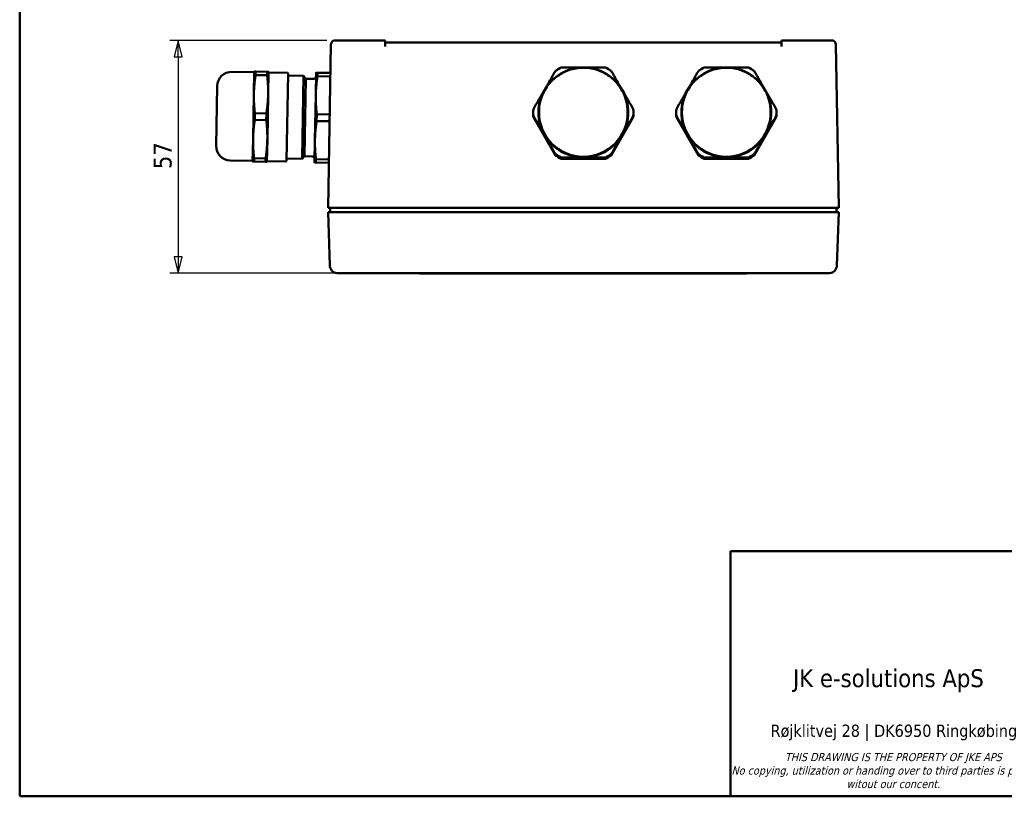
# Model space of a CAD drawing. Header units: millimetres. Extents: x 20 to 574, y 18 to 400.
# Tile 1 of 16: x 20 to 261, y 20 to 210. Entities that reach past the tile are written whole.
import ezdxf
from ezdxf.enums import TextEntityAlignment as Align

# ---------------------------------------------------------------- set-up
doc = ezdxf.new("R2010")
doc.units = ezdxf.units.MM
doc.header["$LTSCALE"] = 2
for name, color, linetype, lineweight in [('Border (ISO)', 7, 'Continuous', 50), ('Dimension (ISO)', 7, 'Continuous', 25), ('Title (ISO)', 7, 'Continuous', 50), ('Visible (ISO)', 7, 'Continuous', 50)]:
    doc.layers.add(name, color=color, linetype=linetype, lineweight=lineweight)
doc.styles.add('Note Text (ISO)', font='tahoma.ttf')
doc.styles.get("Standard").update_dxf_attribs({"font": 'tahoma.ttf'})
doc.dimstyles.new('Default (ISO)', dxfattribs={"dimscale": 2, "dimtxt": 2.2, "dimasz": 2, "dimexe": 1, "dimexo": 1, "dimgap": 0.762, "dimtad": 1, "dimdec": 1, "dimrnd": 1e-08, "dimtxsty": 'Note Text (ISO)', "dimblk": 'Filled-1', "dimcen": 0.09, "dimdle": 10, "dimclrd": 256, "dimclre": 256, "dimclrt": 256, "dimadec": 0, "dimazin": 0, "dimtfac": 0.863636, "dimtdec": 0, "dimtmove": 0, "dimatfit": 3, "dimfxl": 1, "dimtolj": 1, "dimlwd": -1, "dimlwe": -1, "dimarcsym": 0})

# ---------------------------------------------------------------- blocks, each defined once
blk = doc.blocks.new('Borders Border')
at = {"layer": 'Border (ISO)'}
for p, q in [((10, 10), (10, 200)), ((287, 10), (10, 10))]:
    blk.add_line(p, q, dxfattribs=at)
blk = doc.blocks.new('Title Blocks JKE')
at = {"layer": 'Title (ISO)'}
for p, q in [((100.89, 162.13), (290.89, 162.13)), ((100.89, 132.13), (100.89, 162.13)), ((290.89, 132.13), (100.89, 132.13))]:
    blk.add_line(p, q, dxfattribs=at)
at = {"layer": 'Title (ISO)', "insert": (108.54, 147.68), "char_height": 2.2, "attachment_point": 1, "style": 'Note Text (ISO)'}
blk.add_mtext('\\fTahoma|b0|i0;JK e-solutions ApS', dxfattribs=at)
at = {"layer": 'Title (ISO)', "attachment_point": 2, "style": 'Note Text (ISO)'}
for s, insert, char_height, width, line_spacing_factor in [('\\fTahoma|b0|i0;\\H1.5000;Røjklitvej 28 | DK6950 Ringkøbing\\fTahoma|b0|i0;\\H2.0000;\\P', (120.88, 140.9), 1.5, 39.9232, 4), ('\\fTahoma|b0|i1;\\H1.0000;THIS DRAWING IS THE PROPERTY OF JKE APS\\P\\fTahoma|b0|i1;\\H1.0000;No copying, utilization or handing over to third parties is permitted witout our concent.', (120.81, 137.43), 1, 39.5987, 0.987884)]:
    blk.add_mtext(s, dxfattribs=dict(at, insert=insert, char_height=char_height, width=width, line_spacing_factor=line_spacing_factor))
at = {"layer": 'Title (ISO)', "lineweight": 30, "flags": 104}
for tag, p in [('DESCRIPTION', (210.56, 158.38)), ('TITLE', (210.56, 154.63)), ('SUBJECT', (210.56, 150.88))]:
    blk.add_attdef(tag, text='', height=2.5, dxfattribs=at).set_placement(p, align=Align.MIDDLE_LEFT)
for tag, height, p in [('MASS\\P3;', 2.5, (143.89, 147.63)), ('CREATION_DATE', 2.5, (177.22, 147.63)), ('Surface', 2.5, (143.89, 140.13)), ('MATERIAL', 2.5, (243.61, 140.13)), ('DESIGNER', 2.5, (177.22, 140.13)), ('Dimension', 2.5, (143.89, 132.63)), ('PART_NUMBER', 2.2, (243.61, 132.63))]:
    blk.add_attdef(tag, text='', height=height, dxfattribs=at).set_placement(p, align=Align.BOTTOM_LEFT)
blk.add_attdef('Sheet_Size', text='', height=2.5, dxfattribs=at).set_placement((215.89, 140.13), align=Align.BOTTOM_CENTER)
blk.add_attdef('REVISION_NUMBER', text='', height=2.2, dxfattribs=at).set_placement((287.39, 134.9), align=Align.MIDDLE_CENTER)
blk = doc.blocks.new('Filled-1')
at = {"color": 0}
for p, q in [((0, 0), (-1, 0.25)), ((-1, 0.25), (-1, -0.25)), ((-1, 0), (0, 0)), ((-1, -0.25), (0, 0))]:
    blk.add_line(p, q, dxfattribs=at)
at = {"color": 0, "flags": 128}
blk.add_lwpolyline([(-1, -0.25), (0, 0), (-1, 0.25), (-1, -0.25)], dxfattribs=at)
at = {"color": 0}
blk.add_solid([(-1, -0.25), (0, 0), (-1, 0.25), (-1, -0.25)], dxfattribs=at)
blk = doc.blocks.new('*D9')
at = {"layer": 'Defpoints', "color": 0, "transparency": 16777216}
for p in [(97.2, 204.95), (58.78, 147.95), (102.78, 147.95)]:
    blk.add_point(p, dxfattribs=at)
at = {"layer": 'Dimension (ISO)', "transparency": 16777216}
for p, q in [((95.2, 204.95), (56.78, 204.95)), ((58.78, 200.95), (58.78, 151.95)), ((100.78, 147.95), (56.78, 147.95))]:
    blk.add_line(p, q, dxfattribs=at)
at = {"layer": 'Dimension (ISO)', "transparency": 16777216, "xscale": 4, "yscale": 4, "zscale": 4}
for p, rotation in [((58.78, 204.95), 90), ((58.78, 147.95), 270)]:
    blk.add_blockref('Filled-1', p, dxfattribs=dict(at, rotation=rotation))
at = {"layer": 'Dimension (ISO)', "transparency": 16777216, "insert": (52.77, 173.44), "char_height": 4.4, "attachment_point": 1, "rotation": 90, "style": 'Note Text (ISO)'}
blk.add_mtext('\\A1;57', dxfattribs=at)

msp = doc.modelspace()

# ---------------------------------------------------------------- linework, layer by layer
at = {"layer": 'Visible (ISO)'}
for p, q in [((97.2, 204.95), (102.2, 204.95)), ((109.47, 204.95), (102.2, 204.95)), ((109.47, 204.95), (109.47, 203.96)), ((206.47, 203.96), (206.47, 204.95)), ((213.74, 204.95), (206.47, 204.95)), ((213.74, 204.95), (218.74, 204.95)), ((96.2, 203.96), (95.47, 163.95)), ((206.47, 204.45), (109.47, 204.45)), ((109.47, 203.96), (109.47, 203.46)), ((206.47, 203.46), (206.47, 203.96)), ((220.47, 163.95), (219.74, 203.96)), ((71.92, 197.26), (77.42, 197.16)), ((77.32, 191.81), (77.42, 197.31)), ((77.76, 197.3), (77.74, 196.47)), ((77.74, 196.47), (80.57, 196.42)), ((80.59, 197.25), (77.76, 197.3)), ((80.57, 196.42), (80.59, 197.25)), ((80.92, 197.24), (80.82, 191.74)), ((80.92, 197.09), (85.52, 197.01)), ((85.33, 175.51), (85.72, 196.81)), ((89.51, 196.24), (85.71, 196.31)), ((89.14, 175.94), (89.51, 196.24)), ((90.05, 195.57), (89.51, 196.24)), ((90.05, 195.57), (89.7, 176.58)), ((91.84, 195.52), (90.05, 195.56)), ((92.47, 191.53), (92.57, 197.03)), ((92.91, 197.02), (92.89, 196.19)), ((96.06, 196.13), (92.89, 196.19)), ((96.07, 196.97), (92.91, 197.02)), ((68.09, 179.12), (68.36, 193.82)), ((77.12, 180.81), (77.32, 191.81)), ((80.82, 191.74), (80.62, 180.75)), ((92.27, 180.53), (92.47, 191.53)), ((77.57, 187.13), (77.54, 185.47)), ((80.4, 187.08), (77.57, 187.13)), ((80.37, 185.42), (80.4, 187.08)), ((92.72, 186.86), (92.69, 185.19)), ((95.89, 186.8), (92.72, 186.86)), ((145.72, 187.3), (145.72, 187.25)), ((145.72, 186.97), (145.72, 187.03)), ((145.75, 186.42), (145.75, 186.47)), ((145.75, 186.14), (145.75, 186.19)), ((145.75, 186.14), (151.14, 176.8)), ((147.12, 187.41), (147.12, 187.31)), ((164.8, 176.8), (170.19, 186.14)), ((168.82, 187.41), (168.82, 187.31)), ((170.19, 186.47), (170.19, 186.42)), ((170.19, 186.14), (170.19, 186.19)), ((170.22, 187.3), (170.22, 187.25)), ((170.22, 186.97), (170.22, 187.03)), ((180.72, 187.3), (180.72, 187.25)), ((180.72, 186.97), (180.72, 187.03)), ((180.75, 186.42), (180.75, 186.47)), ((180.75, 186.14), (180.75, 186.19)), ((180.75, 186.14), (186.14, 176.8)), ((182.12, 187.41), (182.12, 187.31)), ((199.8, 176.8), (205.19, 186.14)), ((203.82, 187.41), (203.82, 187.31)), ((205.19, 186.47), (205.19, 186.42)), ((205.19, 186.14), (205.19, 186.19)), ((205.22, 187.3), (205.22, 187.25)), ((205.22, 186.97), (205.22, 187.03)), ((77.54, 185.47), (80.37, 185.42)), ((95.86, 185.14), (92.69, 185.19)), ((77.02, 175.31), (77.12, 180.81)), ((80.62, 180.75), (80.52, 175.25)), ((92.17, 175.03), (92.27, 180.53)), ((77.37, 176.14), (77.36, 175.3)), ((80.2, 176.08), (77.37, 176.14)), ((80.19, 175.25), (80.2, 176.08)), ((89.14, 175.94), (85.33, 176.01)), ((89.7, 176.58), (89.14, 175.94)), ((91.5, 176.57), (89.7, 176.6)), ((151.14, 177.14), (151.14, 177.08)), ((151.14, 176.8), (151.14, 176.86)), ((152.58, 176.25), (152.58, 176.3)), ((152.58, 175.97), (152.58, 176.03)), ((152.58, 175.97), (163.36, 175.97)), ((163.36, 176.3), (163.36, 176.25)), ((163.36, 175.97), (163.36, 176.03)), ((164.8, 177.08), (164.8, 177.14)), ((164.8, 176.8), (164.8, 176.86)), ((186.14, 177.14), (186.14, 177.08)), ((186.14, 176.8), (186.14, 176.86)), ((187.58, 176.25), (187.58, 176.3)), ((187.58, 175.97), (187.58, 176.03)), ((187.58, 175.97), (198.36, 175.97)), ((198.36, 176.3), (198.36, 176.25)), ((198.36, 175.97), (198.36, 176.03)), ((199.8, 177.08), (199.8, 177.14)), ((199.8, 176.8), (199.8, 176.86)), ((71.52, 175.56), (77.02, 175.46)), ((77.36, 175.3), (80.19, 175.25)), ((80.52, 175.4), (85.12, 175.31)), ((92.52, 175.86), (92.51, 175.03)), ((95.67, 174.97), (92.51, 175.03)), ((95.68, 175.8), (92.52, 175.86)), ((101.47, 163.95), (95.47, 163.95)), ((95.97, 163.95), (95.97, 162.95)), ((101.47, 163.95), (214.47, 163.95)), ((220.47, 163.95), (214.47, 163.95)), ((219.97, 163.95), (219.97, 162.95)), ((95.47, 162.95), (101.46, 162.95)), ((95.47, 162.95), (95.9, 149.88)), ((214.47, 162.95), (101.46, 162.95)), ((214.47, 162.95), (220.47, 162.95)), ((220.03, 149.88), (220.47, 162.95)), ((102.78, 147.95), (97.9, 147.95)), ((102.78, 147.95), (213.15, 147.95)), ((117.9, 147.95), (117.9, 147.94)), ((117.9, 147.94), (120.9, 147.94)), ((194.9, 147.94), (120.9, 147.94)), ((126.87, 147.94), (126.87, 147.93)), ((126.89, 147.93), (126.87, 147.93)), ((126.89, 147.94), (126.89, 147.93)), ((128.35, 147.93), (126.89, 147.93)), ((129.52, 147.93), (128.35, 147.93)), ((129.52, 147.94), (129.52, 147.93)), ((129.66, 147.93), (129.52, 147.93)), ((129.66, 147.94), (129.66, 147.93)), ((130.04, 147.94), (130.04, 147.93)), ((130.87, 147.93), (130.04, 147.93)), ((130.87, 147.94), (130.87, 147.93)), ((130.93, 147.93), (130.87, 147.93)), ((130.93, 147.94), (130.93, 147.93)), ((131.27, 147.93), (130.93, 147.93)), ((131.69, 147.93), (131.27, 147.93)), ((131.69, 147.94), (131.69, 147.93)), ((132.18, 147.93), (131.69, 147.93)), ((132.18, 147.94), (132.18, 147.93)), ((134.22, 147.93), (132.18, 147.93)), ((134.22, 147.94), (134.22, 147.93)), ((134.56, 147.93), (134.22, 147.93)), ((134.56, 147.94), (134.56, 147.93)), ((135.31, 147.93), (134.56, 147.93)), ((135.31, 147.94), (135.31, 147.93)), ((135.73, 147.93), (135.31, 147.93)), ((135.73, 147.94), (135.73, 147.93)), ((135.84, 147.94), (135.84, 147.93)), ((136.56, 147.93), (135.84, 147.93)), ((136.56, 147.94), (136.56, 147.93)), ((136.85, 147.93), (136.56, 147.93)), ((137.23, 147.93), (136.85, 147.93)), ((137.39, 147.93), (137.23, 147.93)), ((137.39, 147.94), (137.39, 147.93)), ((137.49, 147.94), (137.49, 147.93)), ((138.72, 147.93), (137.49, 147.93)), ((139.78, 147.93), (138.72, 147.93)), ((139.78, 147.94), (139.78, 147.93)), ((140.52, 147.93), (139.78, 147.93)), ((140.52, 147.94), (140.52, 147.93)), ((141.15, 147.94), (141.15, 147.93)), ((141.42, 147.93), (141.15, 147.93)), ((141.42, 147.94), (141.42, 147.93)), ((143.48, 147.93), (141.42, 147.93)), ((143.48, 147.94), (143.48, 147.93)), ((143.62, 147.93), (143.48, 147.93)), ((143.62, 147.94), (143.62, 147.93)), ((143.68, 147.94), (143.68, 147.93)), ((143.69, 147.93), (143.68, 147.93)), ((143.69, 147.94), (143.69, 147.93)), ((144.5, 147.93), (143.69, 147.93)), ((144.5, 147.94), (144.5, 147.93)), ((146.54, 147.93), (144.5, 147.93)), ((146.54, 147.94), (146.54, 147.93)), ((146.54, 147.94), (146.54, 147.93)), ((146.77, 147.93), (146.54, 147.93)), ((146.54, 147.93), (146.54, 147.93)), ((146.77, 147.94), (146.77, 147.93)), ((146.78, 147.93), (146.77, 147.93)), ((146.78, 147.94), (146.78, 147.93)), ((148.05, 147.93), (146.78, 147.93)), ((149.08, 147.93), (148.05, 147.93)), ((149.08, 147.94), (149.08, 147.93)), ((149.2, 147.93), (149.08, 147.93)), ((149.2, 147.94), (149.2, 147.93)), ((149.5, 147.93), (149.2, 147.93)), ((149.5, 147.94), (149.5, 147.93)), ((149.67, 147.93), (149.5, 147.93)), ((149.67, 147.94), (149.67, 147.93)), ((150.18, 147.93), (149.67, 147.93)), ((150.18, 147.94), (150.18, 147.93)), ((150.39, 147.93), (150.18, 147.93)), ((150.39, 147.94), (150.39, 147.93)), ((151.06, 147.93), (150.39, 147.93)), ((151.06, 147.94), (151.06, 147.93)), ((151.69, 147.93), (151.06, 147.93)), ((151.69, 147.94), (151.69, 147.93)), ((152.02, 147.93), (151.69, 147.93)), ((152.02, 147.94), (152.02, 147.93)), ((152.25, 147.93), (152.02, 147.93)), ((152.25, 147.94), (152.25, 147.93)), ((152.33, 147.93), (152.25, 147.93)), ((152.33, 147.94), (152.33, 147.93)), ((153.26, 147.93), (152.33, 147.93)), ((154.36, 147.93), (153.26, 147.93)), ((154.36, 147.94), (154.36, 147.93)), ((154.5, 147.93), (154.36, 147.93)), ((154.5, 147.94), (154.5, 147.93)), ((154.81, 147.93), (154.5, 147.93)), ((154.81, 147.94), (154.81, 147.93)), ((155.53, 147.93), (154.81, 147.93)), ((155.53, 147.94), (155.53, 147.93)), ((155.58, 147.93), (155.53, 147.93)), ((155.58, 147.94), (155.58, 147.93)), ((155.83, 147.93), (155.58, 147.93)), ((155.83, 147.94), (155.83, 147.93)), ((156.86, 147.93), (155.83, 147.93)), ((156.86, 147.94), (156.86, 147.93)), ((157.7, 147.93), (156.86, 147.93)), ((157.7, 147.94), (157.7, 147.93)), ((158.73, 147.93), (157.7, 147.93)), ((158.73, 147.94), (158.73, 147.93)), ((158.82, 147.93), (158.73, 147.93)), ((158.82, 147.94), (158.82, 147.93)), ((160.05, 147.93), (158.82, 147.93)), ((161.11, 147.93), (160.05, 147.93)), ((161.11, 147.94), (161.11, 147.93)), ((161.48, 147.93), (161.11, 147.93)), ((161.48, 147.94), (161.48, 147.93)), ((162.2, 147.93), (161.48, 147.93)), ((162.2, 147.94), (162.2, 147.93)), ((162.49, 147.93), (162.2, 147.93)), ((162.87, 147.93), (162.49, 147.93)), ((163.03, 147.93), (162.87, 147.93)), ((163.03, 147.94), (163.03, 147.93)), ((163.13, 147.93), (163.03, 147.93)), ((163.13, 147.94), (163.13, 147.93)), ((164.32, 147.93), (163.13, 147.93)), ((165.51, 147.93), (164.32, 147.93)), ((165.51, 147.94), (165.51, 147.93)), ((165.69, 147.93), (165.51, 147.93)), ((165.74, 147.93), (165.69, 147.93)), ((165.74, 147.94), (165.74, 147.93)), ((165.75, 147.93), (165.74, 147.93)), ((165.75, 147.94), (165.75, 147.93)), ((166.03, 147.93), (165.75, 147.93)), ((166.82, 147.93), (166.03, 147.93)), ((167.6, 147.93), (166.82, 147.93)), ((167.6, 147.94), (167.6, 147.93)), ((167.71, 147.93), (167.6, 147.93)), ((167.71, 147.94), (167.71, 147.93)), ((167.88, 147.93), (167.71, 147.93)), ((167.88, 147.94), (167.88, 147.93)), ((169.07, 147.93), (167.88, 147.93)), ((170.25, 147.93), (169.07, 147.93)), ((170.25, 147.94), (170.25, 147.93)), ((170.64, 147.93), (170.25, 147.93)), ((170.64, 147.94), (170.64, 147.93)), ((171.35, 147.93), (170.64, 147.93)), ((171.35, 147.94), (171.35, 147.93)), ((171.88, 147.93), (171.35, 147.93)), ((171.88, 147.94), (171.88, 147.93)), ((172.37, 147.93), (171.88, 147.93)), ((172.37, 147.94), (172.37, 147.93)), ((172.82, 147.93), (172.37, 147.93)), ((172.82, 147.94), (172.82, 147.93)), ((173.56, 147.93), (172.82, 147.93)), ((173.56, 147.94), (173.56, 147.93)), ((173.67, 147.93), (173.56, 147.93)), ((173.67, 147.94), (173.67, 147.93)), ((173.68, 147.93), (173.67, 147.93)), ((173.68, 147.94), (173.68, 147.93)), ((173.96, 147.93), (173.68, 147.93)), ((174.75, 147.93), (173.96, 147.93)), ((175.54, 147.93), (174.75, 147.93)), ((175.54, 147.94), (175.54, 147.93)), ((175.64, 147.93), (175.54, 147.93)), ((175.64, 147.94), (175.64, 147.93)), ((175.75, 147.93), (175.64, 147.93)), ((175.75, 147.94), (175.75, 147.93)), ((176.02, 147.93), (175.75, 147.93)), ((176.02, 147.94), (176.02, 147.93)), ((176.74, 147.93), (176.02, 147.93)), ((176.74, 147.94), (176.74, 147.93)), ((177.43, 147.93), (176.74, 147.93)), ((177.43, 147.94), (177.43, 147.93)), ((177.56, 147.93), (177.43, 147.93)), ((177.56, 147.94), (177.56, 147.93)), ((178.79, 147.93), (177.56, 147.93)), ((179.85, 147.93), (178.79, 147.93)), ((179.85, 147.94), (179.85, 147.93)), ((180.21, 147.93), (179.85, 147.93)), ((180.21, 147.94), (180.21, 147.93)), ((180.93, 147.93), (180.21, 147.93)), ((180.93, 147.94), (180.93, 147.93)), ((181.62, 147.93), (180.93, 147.93)), ((182.23, 147.93), (181.62, 147.93)), ((182.23, 147.94), (182.23, 147.93)), ((182.99, 147.93), (182.23, 147.93)), ((183.49, 147.93), (182.99, 147.93)), ((183.49, 147.94), (183.49, 147.93)), ((183.68, 147.93), (183.49, 147.93)), ((183.68, 147.94), (183.68, 147.93)), ((189.07, 147.93), (183.68, 147.93)), ((189.07, 147.94), (189.07, 147.93)), ((194.9, 147.94), (197.9, 147.94)), ((197.9, 147.95), (197.9, 147.94)), ((218.03, 147.95), (213.15, 147.95))]:
    msp.add_line(p, q, dxfattribs=at)
for centre, radius, start, end in [((97.2, 203.95), 1, 90, 178.952), ((218.74, 203.95), 1, 1.048, 90), ((71.86, 193.76), 3.5, 88.952, 178.952), ((85.52, 196.81), 0.2, 358.952, 88.952), ((91.86, 196.22), 0.7, 268.952, 358.952), ((71.59, 179.06), 3.5, 178.952, 268.952), ((91.49, 175.87), 0.7, 358.952, 88.952), ((85.13, 175.51), 0.2, 268.952, 358.952), ((97.9, 149.95), 2, 181.9092, 263.9961), ((218.03, 149.95), 2, 276.0028, 358.0908)]:
    msp.add_arc(centre, radius, start, end, dxfattribs=at)
for centre, major_axis, ratio, start_param, end_param in [((157.97, 187.31), (11, 0), 0.999833, 1.570796, 2.617994), ((157.97, 187.3), (-12.25, 0), 0.999833, 5.168075, 5.3039), ((157.97, 187.31), (11, 0), 0.999833, 0.523599, 1.570796), ((157.97, 187.3), (-12.25, 0), 0.999833, 4.120878, 4.256703), ((192.97, 187.31), (11, 0), 0.999833, 1.570796, 2.617994), ((192.97, 187.3), (-12.25, 0), 0.999833, 5.168075, 5.3039), ((192.97, 187.31), (11, 0), 0.999833, 0.523599, 1.570796), ((192.97, 187.3), (-12.25, 0), 0.999833, 4.120878, 4.256703), ((157.97, 187.31), (-11, 0), 0.999833, 5.759587, 6.806784), ((157.97, 187.31), (11, 0), 0.999833, 5.759587, 6.806784), ((192.97, 187.31), (-11, 0), 0.999833, 5.759587, 6.806784), ((192.97, 187.31), (11, 0), 0.999833, 5.759587, 6.806784), ((157.97, 187.3), (-12.25, 0), 0.999833, 6.215273, 6.351098), ((157.97, 187.3), (12.25, 0), 0.999833, 6.215273, 6.351098), ((192.97, 187.3), (-12.25, 0), 0.999833, 6.215273, 6.351098), ((192.97, 187.3), (12.25, 0), 0.999833, 6.215273, 6.351098), ((157.97, 187.25), (-12.25, 0), 0.999833, 0, 0.067912), ((157.97, 187.03), (-12.25, 0), 0.999833, 6.273985, 6.351098), ((157.97, 186.97), (-12.25, 0), 0.999833, 0, 0.067912), ((157.97, 187.31), (10.85, 0), 0.999833, 3.141593, 6.283185), ((157.97, 187.25), (12.25, 0), 0.999833, 6.215273, 6.283185), ((157.97, 187.03), (12.25, 0), 0.999833, 6.215273, 6.292386), ((157.97, 186.97), (12.25, 0), 0.999833, 6.215273, 6.283185), ((192.97, 187.25), (-12.25, 0), 0.999833, 0, 0.067912), ((192.97, 187.03), (-12.25, 0), 0.999833, 6.273985, 6.351098), ((192.97, 186.97), (-12.25, 0), 0.999833, 0, 0.067912), ((192.97, 187.31), (10.85, 0), 0.999833, 3.141593, 6.283185), ((192.97, 187.25), (12.25, 0), 0.999833, 6.215273, 6.283185), ((192.97, 187.03), (12.25, 0), 0.999833, 6.215273, 6.292386), ((192.97, 186.97), (12.25, 0), 0.999833, 6.215273, 6.283185), ((157.97, 187.03), (-11, 0), 0.999833, 0.384152, 0.523599), ((157.97, 187.31), (-11, 0), 0.999833, 0.523599, 1.570796), ((157.97, 187.03), (-11, 0), 0.999833, 0.523599, 0.663127), ((157.97, 187.31), (-11, 0), 0.999833, 1.570796, 2.617994), ((157.97, 187.03), (-11, 0), 0.999833, 2.478466, 2.617994), ((157.97, 187.03), (11, 0), 0.999833, 5.759587, 5.899033), ((192.97, 187.03), (-11, 0), 0.999833, 0.384152, 0.523599), ((192.97, 187.31), (-11, 0), 0.999833, 0.523599, 1.570796), ((192.97, 187.03), (-11, 0), 0.999833, 0.523599, 0.663127), ((192.97, 187.31), (-11, 0), 0.999833, 1.570796, 2.617994), ((192.97, 187.03), (-11, 0), 0.999833, 2.478466, 2.617994), ((192.97, 187.03), (11, 0), 0.999833, 5.759587, 5.899033), ((157.97, 187.3), (12.25, 0), 0.999833, 4.120878, 4.256703), ((157.97, 187.25), (-12.25, 0), 0.999833, 0.979285, 1.11511), ((157.97, 187.03), (12.25, 0), 0.999833, 4.120878, 4.256703), ((157.97, 186.97), (12.25, 0), 0.999833, 4.120878, 4.256703), ((157.97, 187.03), (-11, 0), 0.999833, 1.373138, 1.570796), ((157.97, 187.03), (-11, 0), 0.999833, 1.570796, 1.768455), ((157.97, 187.3), (12.25, 0), 0.999833, 5.168075, 5.3039), ((157.97, 187.25), (-12.25, 0), 0.999833, 2.026483, 2.162308), ((157.97, 187.03), (12.25, 0), 0.999833, 5.168075, 5.3039), ((157.97, 186.97), (12.25, 0), 0.999833, 5.168075, 5.3039), ((192.97, 187.3), (12.25, 0), 0.999833, 4.120878, 4.256703), ((192.97, 187.25), (-12.25, 0), 0.999833, 0.979285, 1.11511), ((192.97, 187.03), (12.25, 0), 0.999833, 4.120878, 4.256703), ((192.97, 186.97), (12.25, 0), 0.999833, 4.120878, 4.256703), ((192.97, 187.03), (-11, 0), 0.999833, 1.373138, 1.570796), ((192.97, 187.03), (-11, 0), 0.999833, 1.570796, 1.768455), ((192.97, 187.3), (12.25, 0), 0.999833, 5.168075, 5.3039), ((192.97, 187.25), (-12.25, 0), 0.999833, 2.026483, 2.162308), ((192.97, 187.03), (12.25, 0), 0.999833, 5.168075, 5.3039), ((192.97, 186.97), (12.25, 0), 0.999833, 5.168075, 5.3039), ((101.47, 148), (-3.8, -0.03), 0.012819, 6.282343, 6.396331)]:
    msp.add_ellipse(centre, major_axis=major_axis, ratio=ratio, start_param=start_param, end_param=end_param, dxfattribs=at)
for points, knots in [([(147.12, 187.41), (147.12, 188.57), (147.3, 189.72), (148.03, 191.92), (148.57, 192.96), (149.96, 194.82), (150.8, 195.63), (152.69, 196.96), (153.75, 197.47), (155.97, 198.13), (157.13, 198.29), (159.44, 198.22), (160.59, 198), (162.77, 197.21), (163.79, 196.64), (165.61, 195.2), (166.4, 194.34), (167.67, 192.4), (168.15, 191.33), (168.69, 189.3), (168.82, 188.36), (168.82, 187.41)], [3.141593, 3.141593, 3.141593, 3.141593, 3.461564, 3.461564, 3.78154, 3.78154, 4.101532, 4.101532, 4.421542, 4.421542, 4.741566, 4.741566, 5.061595, 5.061595, 5.381617, 5.381617, 5.701624, 5.701624, 6.021613, 6.021613, 6.283185, 6.283185, 6.283185, 6.283185]), ([(182.12, 187.41), (182.12, 188.57), (182.3, 189.72), (183.03, 191.92), (183.57, 192.96), (184.96, 194.82), (185.8, 195.63), (187.69, 196.96), (188.75, 197.47), (190.97, 198.13), (192.13, 198.29), (194.44, 198.22), (195.59, 198), (197.77, 197.21), (198.79, 196.64), (200.61, 195.2), (201.4, 194.34), (202.67, 192.4), (203.15, 191.33), (203.69, 189.3), (203.82, 188.36), (203.82, 187.41)], [3.141593, 3.141593, 3.141593, 3.141593, 3.461564, 3.461564, 3.78154, 3.78154, 4.101532, 4.101532, 4.421542, 4.421542, 4.741566, 4.741566, 5.061595, 5.061595, 5.381617, 5.381617, 5.701624, 5.701624, 6.021613, 6.021613, 6.283185, 6.283185, 6.283185, 6.283185]), ([(97.67, 147.96), (97.67, 147.97), (97.7, 147.97), (97.83, 147.98), (97.93, 147.98), (98.27, 147.99), (98.57, 147.99), (99.31, 147.99), (99.73, 147.99), (100.47, 147.98), (100.76, 147.97), (101.33, 147.96), (101.62, 147.96), (101.9, 147.96)], [-0.6412234, -0.6412234, -0.6412234, -0.6412234, -0.5559853, -0.5559853, -0.4687409, -0.4687409, -0.320612, -0.320612, -0.173165, -0.173165, -0.085434, -0.085434, 0, 0, 0, 0]), ([(97.9, 147.95), (97.88, 147.95), (97.87, 147.95), (97.77, 147.95), (97.72, 147.95), (97.69, 147.96)], [1.35795464, 1.35795464, 1.35795464, 1.35795464, 1.37232223, 1.37232223, 1.44327818, 1.44327818, 1.44327818, 1.44327818]), ([(101.9, 147.96), (102.15, 147.95), (102.4, 147.95), (102.69, 147.95), (102.73, 147.95), (102.78, 147.95)], [1.52775982, 1.52775982, 1.52775982, 1.52775982, 1.59869753, 1.59869753, 1.61306512, 1.61306512, 1.61306512, 1.61306512]), ([(213.15, 147.95), (213.2, 147.95), (213.25, 147.95), (213.54, 147.95), (213.79, 147.95), (214.04, 147.96)], [1.35795464, 1.35795464, 1.35795464, 1.35795464, 1.37232223, 1.37232223, 1.4432776, 1.4432776, 1.4432776, 1.4432776]), ([(214.04, 147.96), (214.32, 147.96), (214.6, 147.96), (215.18, 147.97), (215.46, 147.98), (216.2, 147.99), (216.63, 147.99), (217.36, 147.99), (217.67, 147.99), (218.01, 147.98), (218.11, 147.98), (218.23, 147.97), (218.27, 147.97), (218.27, 147.96)], [-0.641169, -0.641169, -0.641169, -0.641169, -0.5557138, -0.5557138, -0.4680994, -0.4680994, -0.3205846, -0.3205846, -0.1723704, -0.1723704, -0.0851993, -0.0851993, -0.000001, -0.000001, -0.000001, -0.000001]), ([(218.24, 147.96), (218.21, 147.95), (218.16, 147.95), (218.07, 147.95), (218.05, 147.95), (218.03, 147.95)], [1.52775982, 1.52775982, 1.52775982, 1.52775982, 1.59869753, 1.59869753, 1.61306512, 1.61306512, 1.61306512, 1.61306512]), ([(218.27, 147.96), (218.27, 147.96), (218.27, 147.96), (218.26, 147.96), (218.25, 147.96), (218.24, 147.96)], [-0.04332051, -0.04332051, -0.04332051, -0.04332051, -0.02166026, -0.02166026, 0, 0, 0, 0])]:
    msp.add_open_spline(points, degree=3, knots=knots, dxfattribs=at)
for points, weights in [([(157.97, 198.31), (155.42, 198.31), (152.58, 198.3)], [1, 1.08574144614, 1.1154562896]), ([(163.36, 198.3), (160.52, 198.31), (157.97, 198.31)], [1.1154562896, 1.08574144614, 1]), ([(192.97, 198.31), (190.42, 198.31), (187.58, 198.3)], [1, 1.08574144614, 1.1154562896]), ([(198.36, 198.3), (195.52, 198.31), (192.97, 198.31)], [1.1154562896, 1.08574144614, 1]), ([(77.32, 191.81), (77.36, 194.02), (77.74, 196.47)], [1, 1.08574144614, 1.1154562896]), ([(77.76, 197.3), (77.42, 197.31), (77.42, 197.31)], [1.1154562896, 1.08574144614, 1]), ([(80.57, 196.42), (80.86, 193.95), (80.82, 191.74)], [1.1154562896, 1.08574144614, 1]), ([(80.92, 197.24), (80.92, 197.24), (80.59, 197.25)], [1, 1.08574144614, 1.1154562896]), ([(92.47, 191.53), (92.51, 193.74), (92.89, 196.19)], [1, 1.08574144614, 1.1154562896]), ([(92.91, 197.02), (92.57, 197.03), (92.57, 197.03)], [1.1154562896, 1.08574144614, 1]), ([(151.14, 197.47), (149.72, 195.02), (148.44, 192.81)], [1.1154562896, 1.08574144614, 1]), ([(167.49, 192.81), (166.22, 195.02), (164.8, 197.47)], [1, 1.08574144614, 1.1154562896]), ([(186.14, 197.47), (184.72, 195.02), (183.44, 192.81)], [1.1154562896, 1.08574144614, 1]), ([(202.49, 192.81), (201.22, 195.02), (199.8, 197.47)], [1, 1.08574144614, 1.1154562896]), ([(77.57, 187.13), (77.28, 189.6), (77.32, 191.81)], [1.1154562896, 1.08574144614, 1]), ([(80.82, 191.74), (80.78, 189.54), (80.4, 187.08)], [1, 1.08574144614, 1.1154562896]), ([(92.72, 186.86), (92.43, 189.32), (92.47, 191.53)], [1.1154562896, 1.08574144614, 1]), ([(148.44, 192.81), (147.17, 190.6), (145.75, 188.13)], [1, 1.08574144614, 1.1154562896]), ([(170.19, 188.13), (168.77, 190.6), (167.49, 192.81)], [1.1154562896, 1.08574144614, 1]), ([(183.44, 192.81), (182.17, 190.6), (180.75, 188.13)], [1, 1.08574144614, 1.1154562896]), ([(205.19, 188.13), (203.77, 190.6), (202.49, 192.81)], [1.1154562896, 1.08574144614, 1]), ([(145.75, 186.47), (147.17, 184.02), (148.44, 181.81)], [1.1154562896, 1.08574144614, 1]), ([(148.44, 181.75), (147.17, 183.95), (145.75, 186.42)], [1, 1.08574144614, 1.1154562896]), ([(145.75, 186.19), (147.17, 183.74), (148.44, 181.53)], [1.1154562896, 1.08574144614, 1]), ([(167.49, 181.81), (168.77, 184.02), (170.19, 186.47)], [1, 1.08574144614, 1.1154562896]), ([(170.19, 186.42), (168.77, 183.95), (167.49, 181.75)], [1.1154562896, 1.08574144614, 1]), ([(167.49, 181.53), (168.77, 183.74), (170.19, 186.19)], [1, 1.08574144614, 1.1154562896]), ([(180.75, 186.47), (182.17, 184.02), (183.44, 181.81)], [1.1154562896, 1.08574144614, 1]), ([(183.44, 181.75), (182.17, 183.95), (180.75, 186.42)], [1, 1.08574144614, 1.1154562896]), ([(180.75, 186.19), (182.17, 183.74), (183.44, 181.53)], [1.1154562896, 1.08574144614, 1]), ([(202.49, 181.81), (203.77, 184.02), (205.19, 186.47)], [1, 1.08574144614, 1.1154562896]), ([(205.19, 186.42), (203.77, 183.95), (202.49, 181.75)], [1.1154562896, 1.08574144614, 1]), ([(202.49, 181.53), (203.77, 183.74), (205.19, 186.19)], [1, 1.08574144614, 1.1154562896]), ([(77.12, 180.81), (77.16, 183.02), (77.54, 185.47)], [1, 1.08574144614, 1.1154562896]), ([(80.37, 185.42), (80.66, 182.95), (80.62, 180.75)], [1.1154562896, 1.08574144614, 1]), ([(92.27, 180.53), (92.31, 182.74), (92.69, 185.19)], [1, 1.08574144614, 1.1154562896]), ([(77.37, 176.14), (77.08, 178.6), (77.12, 180.81)], [1.1154562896, 1.08574144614, 1]), ([(148.44, 181.81), (149.72, 179.6), (151.14, 177.14)], [1, 1.08574144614, 1.1154562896]), ([(151.14, 177.08), (149.72, 179.54), (148.44, 181.75)], [1.1154562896, 1.08574144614, 1]), ([(148.44, 181.53), (149.72, 179.32), (151.14, 176.86)], [1, 1.08574144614, 1.1154562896]), ([(164.8, 177.14), (166.22, 179.6), (167.49, 181.81)], [1.1154562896, 1.08574144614, 1]), ([(167.49, 181.75), (166.22, 179.54), (164.8, 177.08)], [1, 1.08574144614, 1.1154562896]), ([(164.8, 176.86), (166.22, 179.32), (167.49, 181.53)], [1.1154562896, 1.08574144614, 1]), ([(183.44, 181.81), (184.72, 179.6), (186.14, 177.14)], [1, 1.08574144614, 1.1154562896]), ([(186.14, 177.08), (184.72, 179.54), (183.44, 181.75)], [1.1154562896, 1.08574144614, 1]), ([(183.44, 181.53), (184.72, 179.32), (186.14, 176.86)], [1, 1.08574144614, 1.1154562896]), ([(199.8, 177.14), (201.22, 179.6), (202.49, 181.81)], [1.1154562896, 1.08574144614, 1]), ([(202.49, 181.75), (201.22, 179.54), (199.8, 177.08)], [1, 1.08574144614, 1.1154562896]), ([(199.8, 176.86), (201.22, 179.32), (202.49, 181.53)], [1.1154562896, 1.08574144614, 1]), ([(80.62, 180.75), (80.58, 178.54), (80.2, 176.08)], [1, 1.08574144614, 1.1154562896]), ([(92.52, 175.86), (92.23, 178.32), (92.27, 180.53)], [1.1154562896, 1.08574144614, 1]), ([(152.58, 176.3), (155.42, 176.31), (157.97, 176.31)], [1.1154562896, 1.08574144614, 1]), ([(157.97, 176.25), (155.42, 176.25), (152.58, 176.25)], [1, 1.08574144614, 1.1154562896]), ([(152.58, 176.03), (155.42, 176.03), (157.97, 176.03)], [1.1154562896, 1.08574144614, 1]), ([(157.97, 176.31), (160.52, 176.31), (163.36, 176.3)], [1, 1.08574144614, 1.1154562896]), ([(163.36, 176.25), (160.52, 176.25), (157.97, 176.25)], [1.1154562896, 1.08574144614, 1]), ([(157.97, 176.03), (160.52, 176.03), (163.36, 176.03)], [1, 1.08574144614, 1.1154562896]), ([(187.58, 176.3), (190.42, 176.31), (192.97, 176.31)], [1.1154562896, 1.08574144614, 1]), ([(192.97, 176.25), (190.42, 176.25), (187.58, 176.25)], [1, 1.08574144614, 1.1154562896]), ([(187.58, 176.03), (190.42, 176.03), (192.97, 176.03)], [1.1154562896, 1.08574144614, 1]), ([(192.97, 176.31), (195.52, 176.31), (198.36, 176.3)], [1, 1.08574144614, 1.1154562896]), ([(198.36, 176.25), (195.52, 176.25), (192.97, 176.25)], [1.1154562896, 1.08574144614, 1]), ([(192.97, 176.03), (195.52, 176.03), (198.36, 176.03)], [1, 1.08574144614, 1.1154562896]), ([(77.02, 175.31), (77.02, 175.31), (77.36, 175.3)], [1, 1.08574144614, 1.1154562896]), ([(80.19, 175.25), (80.52, 175.25), (80.52, 175.25)], [1.1154562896, 1.08574144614, 1]), ([(92.17, 175.03), (92.17, 175.03), (92.51, 175.03)], [1, 1.08574144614, 1.1154562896])]:
    msp.add_rational_spline(points, weights, degree=2, dxfattribs=at)

# ---------------------------------------------------------------- block references
at = {"xscale": 2, "yscale": 2, "zscale": 2}
for name, p in [('Borders Border', (0, 0)), ('Title Blocks JKE', (-7.78, -244.26))]:
    msp.add_blockref(name, p, dxfattribs=at)

# ---------------------------------------------------------------- dimensions: what is measured, and where the dimension line sits
at = {"layer": 'Dimension (ISO)'}
dim = msp.add_linear_dim(base=(58.78, 147.95), p1=(97.2, 204.95), p2=(102.78, 147.95), angle=270, dimstyle='Default (ISO)', override={"dimgap": 0.762, "dimdec": 1, "dimtol": 0, "dimlim": 0, "dimtp": 0, "dimtm": 0, "dimtdec": 0, "dimtofl": 0, "dimatfit": 1}, dxfattribs=at)
dim.commit()
dim.dimension.update_dxf_attribs({"geometry": '*D9', "text_midpoint": (58.78, 176.45), "dimtype": 160})

doc.saveas('drawing.dxf')
